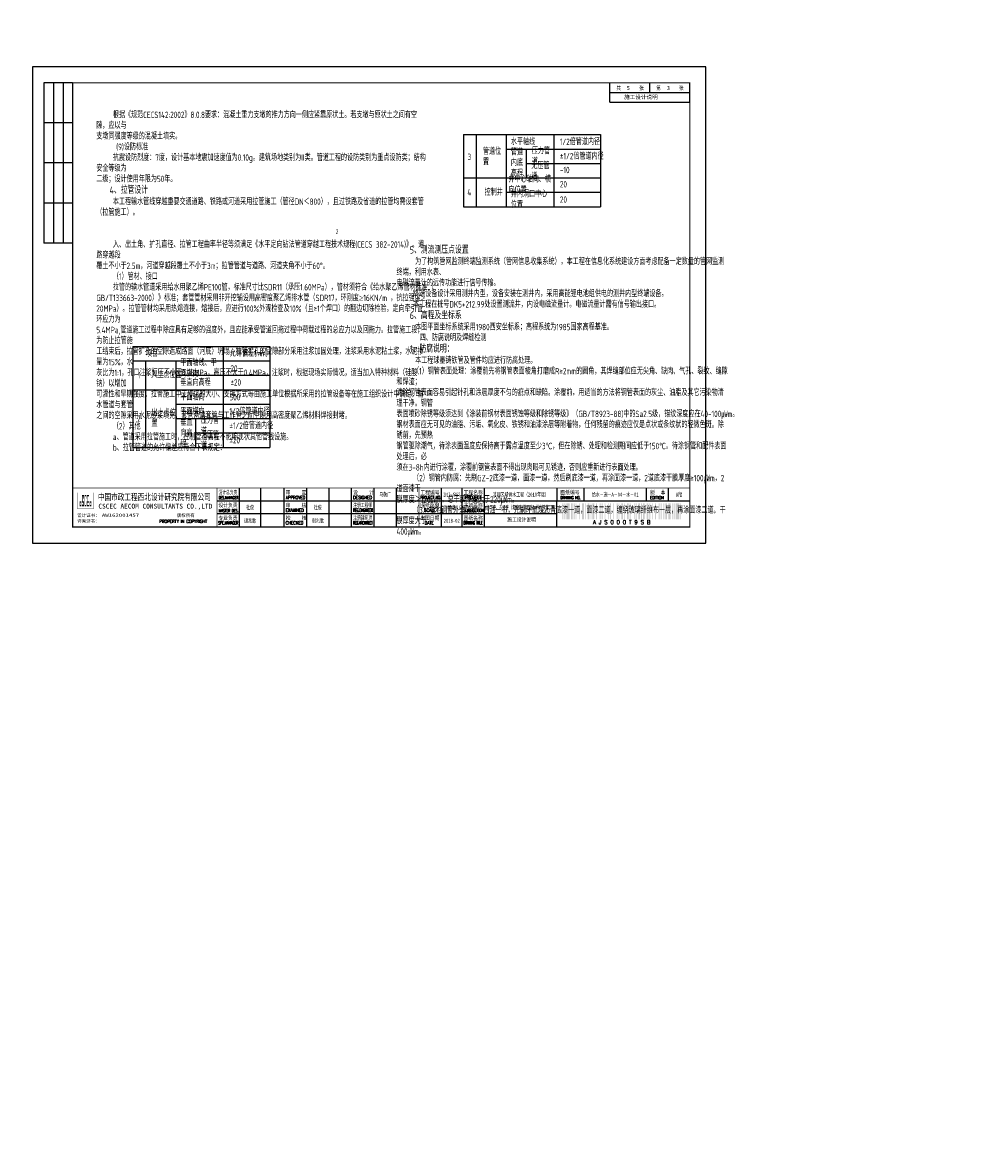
# Model space of a CAD drawing. Extents: x -1663779 to 3198212, y -3115857 to 1746133.
# Tile 5 of 7: x 7834 to 8421, y 3553 to 4258. Entities that reach past the tile are written whole.
import ezdxf
from ezdxf.enums import TextEntityAlignment as Align

# ---------------------------------------------------------------- set-up
doc = ezdxf.new("R2010")
doc.units = 0
doc.layers.get('0').update_dxf_attribs({"linetype": 'CONTINUOUS'})
doc.layers.add('GPSCOMMON', color=7, linetype='CONTINUOUS')
doc.layers.add('标注', color=7, linetype='CONTINUOUS')
doc.styles.add('gpshz', font='tssdeng.shx', dxfattribs={"width": 0.7, "height": 2.5, "bigfont": 'hztxt.shx'})
doc.styles.get("Standard").update_dxf_attribs({"font": 'rs.shx', "bigfont": 'hztxt.shx'})
doc.styles.add('图签', font='txt', dxfattribs={"width": 0.66})
doc.styles.add('图签 1', font='romanc.shx', dxfattribs={"width": 0.8})
doc.styles.add('图签1', font='romanc.shx', dxfattribs={"width": 0.8})
doc.styles.add('宋体', font='txt')

# ---------------------------------------------------------------- blocks, each defined once
blk = doc.blocks.new('*U9')
at = {"linetype": 'Continuous'}
h = blk.add_hatch(color=0, dxfattribs=at)
h.paths.add_polyline_path([(30.15, 24.21), (30.15, 23.67), (29.79, 23.67), (29.79, 25.06), (30.15, 25.06), (30.15, 24.58), (30.49, 24.58), (30.49, 25.94), (29.45, 25.94), (29.45, 22.84), (30.49, 22.84), (30.49, 24.21)])
h.paths.add_polyline_path([(30.83, 24.21), (30.83, 22.84), (32.1, 22.84), (32.1, 25.94), (31.17, 25.94), (31.17, 29.16), (31.76, 29.16), (31.76, 27.64), (32.1, 27.64), (32.1, 29.98), (30.83, 29.98), (30.83, 25.06), (31.76, 25.06), (31.76, 23.67), (31.17, 23.67), (31.17, 24.21)])
h.paths.add_polyline_path([(33.25, 25.94), (33.25, 23.67), (32.78, 23.67), (32.78, 29.16), (33.25, 29.16), (33.25, 27.64), (33.59, 27.64), (33.59, 29.98), (32.44, 29.98), (32.44, 22.84), (33.59, 22.84), (33.59, 25.94)])
h.paths.add_polyline_path([(35.22, 29.98), (33.93, 29.98), (33.93, 22.84), (35.22, 22.84), (35.22, 23.67), (34.27, 23.67), (34.27, 25.06), (35.22, 25.06), (35.22, 25.94), (34.27, 25.94), (34.27, 29.16), (35.22, 29.16)])
h.paths.add_polyline_path([(36.25, 24.21), (36.25, 23.67), (35.9, 23.67), (35.9, 25.06), (36.25, 25.06), (36.25, 24.58), (36.59, 24.58), (36.59, 25.94), (35.56, 25.94), (35.56, 22.84), (36.59, 22.84), (36.59, 24.21)])
at = {"color": 0}
for p, q in [((7, 287), (7, 187)), ((25, 287), (7, 287)), ((13, 287), (13, 187)), ((19, 287), (19, 187)), ((360, 275), (360, 287)), ((385, 281), (385, 287)), ((410, 275), (410, 287)), ((360, 281), (410, 281)), ((360, 275), (410, 275)), ((25, 262), (7, 262)), ((25, 237), (7, 237)), ((25, 212), (7, 212)), ((25, 187), (7, 187)), ((129, 10.34), (129, 34.34)), ((142.36, 10.34), (142.36, 34.34)), ((157, 10.34), (157, 34.34)), ((171, 10.34), (171, 34.34)), ((185, 10.34), (185, 34.34)), ((199, 10.34), (199, 34.34)), ((213, 10.34), (213, 34.34)), ((227, 10.34), (227, 34.34)), ((255, 10.34), (255, 34.34)), ((268, 10.34), (268, 34.34)), ((282, 10.34), (282, 34.34)), ((327, 34.34), (327, 26.34)), ((343.88, 34.34), (343.88, 26.34)), ((383.01, 26.34), (383.01, 34.34)), ((396.62, 26.34), (396.62, 34.34)), ((115, 26.34), (330, 26.34)), ((327, 26.34), (410, 26.34)), ((327, 10.34), (327, 26.34)), ((115, 18.34), (327, 18.34))]:
    blk.add_line(p, q, dxfattribs=at)
blk.add_lwpolyline([(0, 0), (420, 0), (420, 297), (0, 297)], close=True, dxfattribs=at)
for points, const_width in [([(410, 10), (410, 287), (25, 287), (25, 10), (410, 10)], 0.75), ([(25, 34.34), (410, 34.34)], 0.5), ([(115, 10.34), (115, 34.34)], 0.5), ([(241, 10.34), (241, 34.34)], 0.5), ([(327, 10.34), (327, 26.34)], 0.35), ([(327, 26.34), (410, 26.34)], 0.35)]:
    blk.add_lwpolyline(points, dxfattribs=dict(at, const_width=const_width))
at = {"color": 0, "linetype": 'Continuous', "const_width": 0.107}
blk.add_lwpolyline([(28, 21.34), (38, 21.34), (38, 31.34), (28, 31.34)], close=True, dxfattribs=at)
at = {"color": 0}
for points in [[(330.54, 14.73), (330.54, 24.73), (331.09, 14.73), (331.09, 24.73)], [(331.74, 14.73), (331.74, 24.73), (332.29, 14.73), (332.29, 24.73)], [(332.94, 14.73), (332.94, 24.73), (335.14, 14.73), (335.14, 24.73)], [(335.79, 14.73), (335.79, 24.73), (336.89, 14.73), (336.89, 24.73)], [(337.54, 14.73), (337.54, 24.73), (338.09, 14.73), (338.09, 24.73)], [(338.74, 14.73), (338.74, 24.73), (339.29, 14.73), (339.29, 24.73)], [(341.04, 14.73), (341.04, 24.73), (341.59, 14.73), (341.59, 24.73)], [(342.79, 14.73), (342.79, 24.73), (343.89, 14.73), (343.89, 24.73)], [(344.54, 14.73), (344.54, 24.73), (345.09, 14.73), (345.09, 24.73)], [(346.29, 14.73), (346.29, 24.73), (347.39, 14.73), (347.39, 24.73)], [(348.04, 14.73), (348.04, 24.73), (348.59, 14.73), (348.59, 24.73)], [(349.24, 14.73), (349.24, 24.73), (350.34, 14.73), (350.34, 24.73)], [(351.54, 14.73), (351.54, 24.73), (352.09, 14.73), (352.09, 24.73)], [(353.84, 14.73), (353.84, 24.73), (354.39, 14.73), (354.39, 24.73)], [(355.04, 14.73), (355.04, 24.73), (355.59, 14.73), (355.59, 24.73)], [(356.79, 14.73), (356.79, 24.73), (357.34, 14.73), (357.34, 24.73)], [(359.09, 14.73), (359.09, 24.73), (359.64, 14.73), (359.64, 24.73)], [(360.29, 14.73), (360.29, 24.73), (360.84, 14.73), (360.84, 24.73)], [(362.04, 14.73), (362.04, 24.73), (362.59, 14.73), (362.59, 24.73)], [(364.34, 14.73), (364.34, 24.73), (364.89, 14.73), (364.89, 24.73)], [(365.54, 14.73), (365.54, 24.73), (366.09, 14.73), (366.09, 24.73)], [(367.29, 14.73), (367.29, 24.73), (368.39, 14.73), (368.39, 24.73)], [(369.04, 14.73), (369.04, 24.73), (369.59, 14.73), (369.59, 24.73)], [(370.79, 14.73), (370.79, 24.73), (371.89, 14.73), (371.89, 24.73)], [(372.54, 14.73), (372.54, 24.73), (373.09, 14.73), (373.09, 24.73)], [(375.39, 14.73), (375.39, 24.73), (375.94, 14.73), (375.94, 24.73)], [(376.59, 14.73), (376.59, 24.73), (377.14, 14.73), (377.14, 24.73)], [(377.79, 14.73), (377.79, 24.73), (378.89, 14.73), (378.89, 24.73)], [(379.54, 14.73), (379.54, 24.73), (380.09, 14.73), (380.09, 24.73)], [(380.74, 14.73), (380.74, 24.73), (381.84, 14.73), (381.84, 24.73)], [(383.04, 14.73), (383.04, 24.73), (384.14, 14.73), (384.14, 24.73)], [(384.79, 14.73), (384.79, 24.73), (385.34, 14.73), (385.34, 24.73)], [(386.54, 14.73), (386.54, 24.73), (387.09, 14.73), (387.09, 24.73)], [(388.29, 14.73), (388.29, 24.73), (388.84, 14.73), (388.84, 24.73)], [(390.59, 14.73), (390.59, 24.73), (391.14, 14.73), (391.14, 24.73)], [(391.79, 14.73), (391.79, 24.73), (392.34, 14.73), (392.34, 24.73)], [(393.54, 14.73), (393.54, 24.73), (394.09, 14.73), (394.09, 24.73)], [(394.74, 14.73), (394.74, 24.73), (395.84, 14.73), (395.84, 24.73)], [(396.49, 14.73), (396.49, 24.73), (398.14, 14.73), (398.14, 24.73)], [(398.79, 14.73), (398.79, 24.73), (399.34, 14.73), (399.34, 24.73)], [(399.99, 14.73), (399.99, 24.73), (400.54, 14.73), (400.54, 24.73)], [(401.19, 14.73), (401.19, 24.73), (403.39, 14.73), (403.39, 24.73)], [(404.04, 14.73), (404.04, 24.73), (404.59, 14.73), (404.59, 24.73)], [(404.59, 14.73), (404.59, 24.73), (404.59, 14.73), (404.59, 24.73)], [(404.59, 14.73), (404.59, 24.73), (404.59, 14.73), (404.59, 24.73)], [(404.59, 14.73), (404.59, 24.73), (404.59, 14.73), (404.59, 24.73)], [(404.59, 14.73), (404.59, 24.73), (404.59, 14.73), (404.59, 24.73)], [(404.59, 14.73), (404.59, 24.73), (404.59, 14.73), (404.59, 24.73)], [(404.59, 14.73), (404.59, 24.73), (404.59, 14.73), (404.59, 24.73)], [(404.59, 14.73), (404.59, 24.73), (404.59, 14.73), (404.59, 24.73)], [(404.59, 14.73), (404.59, 24.73), (404.59, 14.73), (404.59, 24.73)], [(404.59, 14.73), (404.59, 24.73), (404.59, 14.73), (404.59, 24.73)], [(404.59, 14.73), (404.59, 24.73), (404.59, 14.73), (404.59, 24.73)], [(404.59, 14.73), (404.59, 24.73), (404.59, 14.73), (404.59, 24.73)], [(404.59, 14.73), (404.59, 24.73), (404.59, 14.73), (404.59, 24.73)], [(404.59, 14.73), (404.59, 24.73), (404.59, 14.73), (404.59, 24.73)], [(404.59, 14.73), (404.59, 24.73), (404.59, 14.73), (404.59, 24.73)], [(404.59, 14.73), (404.59, 24.73), (404.59, 14.73), (404.59, 24.73)], [(404.59, 14.73), (404.59, 24.73), (404.59, 14.73), (404.59, 24.73)], [(404.59, 14.73), (404.59, 24.73), (404.59, 14.73), (404.59, 24.73)]]:
    blk.add_solid(points, dxfattribs=at)
at = {"color": 0, "linetype": 'Continuous'}
for s, height, style, width, p in [('共       张', 2.5, '图签', 0.8, (364.26, 282.49)), ('第       张', 2.5, '图签', 0.8, (389.04, 282.49)), ('中国市政工程西北设计研究院有限公司', 4, '图签', 0.74, (40.74, 26.71)), ('设计总负责', 2.5, '图签', 0.67, (115.98, 30.39)), ('DES.MANAGER', 2, '图签1', 0.55, (116.1, 27.26)), ('APPROVED', 2, '图签 1', 0.75, (158.02, 27.38)), ('审    定', 2.5, '图签', 0.85, (157.92, 30.22)), ('设    计', 2.5, '图签', 0.85, (199.94, 30.25)), ('DESIGNED', 2, '图签 1', 0.78, (199.99, 27.38)), ('PROJECT NO.', 2, '图签 1', 0.6, (241.93, 27.38)), ('工程编号', 2.5, '图签', 0.85, (241.94, 30.2)), ('工程名称', 2.5, '图签', 0.85, (268.91, 30.22)), ('PROJECT', 2, '图签 1', 0.8, (269.68, 27.39)), ('DRAWING NO.', 2, '图签 1', 0.59, (329.18, 27.29)), ('图纸编号', 2.5, '图签', 0.85, (329.28, 30.36)), ('EDITION', 2, '图签 1', 0.75, (385.15, 27.26)), ('版  本', 2.5, '图签', 0.85, (385.33, 30.27)), ('CSCEC AECOM CONSULTANTS CO.,LTD', 3, '图签', 1.07, (41.06, 21.47)), ('设计负责', 2.5, '图签', 0.85, (115.98, 22.4)), ('MASTER DES.', 2, '图签1', 0.57, (116.21, 19.2)), ('EXAMINED', 2, '图签 1', 0.79, (157.88, 19.46)), ('审    核', 2.5, '图签', 0.85, (157.92, 22.21)), ('注册工程师', 2.5, '图签', 0.68, (200, 22.38)), ('REG.ENGINEER', 2, '图签 1', 0.53, (199.98, 19.5)), ('图纸比例', 2.5, '图签', 0.85, (241.94, 22.31)), ('SCALE', 2, '图签 1', 0.8, (244.22, 19.48)), ('SUBSECTION', 2, '图签 1', 0.64, (268.76, 19.39)), ('子项名称', 2.5, '图签', 0.85, (268.88, 22.24)), ('PROPERTY IN COPYRIGHT', 2, '图签 1', 0.8, (79.11, 12.55)), ('专业负责', 2.5, '图签', 0.85, (115.95, 14.38)), ('校    核', 2.5, '图签', 0.85, (158, 14.42)), ('注册建筑师', 2.5, '图签', 0.68, (200.02, 14.45)), ('出图日期', 2.5, '图签', 0.85, (241.87, 14.4)), ('图纸名称', 2.5, '图签', 0.85, (268.91, 14.33)), ('SPE.MANAGER', 2, '图签 1', 0.56, (115.81, 11.53)), ('CHECKED', 2, '图签 1', 0.85, (157.85, 11.55)), ('REG.ARCHITECT', 2, '图签 1', 0.5, (199.98, 11.52)), ('DATE', 2, '图签 1', 0.8, (244.61, 11.52)), ('DRAWING TITLE', 2, '图签 1', 0.5, (268.86, 11.53))]:
    blk.add_text(s, height=height, dxfattribs=dict(at, style=style, width=width)).set_placement(p)
at = {"color": 0, "linetype": 'Continuous', "style": '图签'}
for s, p in [('咨询证书：', (27.76, 12.7)), ('设计证书：', (27.85, 16.24)), ('版权所有', (89.96, 16.29))]:
    blk.add_text(s, height=2, dxfattribs=at).set_placement(p)
at = {"color": 0}
blk.add_text('A J S 0 0 0 T 9 S B ', height=2.5, dxfattribs=at).set_placement((368.31, 14.23), align=Align.TOP_CENTER)
at = {"color": 0, "linetype": 'Continuous', "style": '图签', "flags": 8}
for tag, width, p, p2 in [('设计总负责', 0.611046, (130.25, 28.99), (141.11, 28.99)), ('工程名称', 2.988281, (283.25, 28.99), (325.75, 28.99)), ('图纸编号', 2.575163, (345.13, 28.99), (381.76, 28.99)), ('子项名称', 2.988281, (283.25, 20.99), (325.75, 20.99))]:
    blk.add_attdef(tag, text='', height=2.5, dxfattribs=dict(at, width=width)).set_placement(p, p2, align=Align.FIT)
at = {"color": 0, "linetype": 'Continuous', "ltscale": 0.055, "style": '图签', "flags": 8}
for tag, width, p, p2 in [('审定', 1.617188, (172.25, 28.99), (183.75, 28.99)), ('设计', 1.617188, (214.25, 28.99), (225.75, 28.99)), ('工程编号', 0.738284, (256.25, 28.99), (266.75, 28.99)), ('版本', 1.530605, (397.87, 28.99), (408.75, 28.99)), ('设计负责', 0.763807, (130.25, 20.99), (141.11, 20.99)), ('审核', 1.617188, (172.25, 20.99), (183.75, 20.99)), ('注册工程师', 0.646875, (214.25, 20.99), (225.75, 20.99)), ('图纸比例', 0.738284, (256.25, 20.99), (266.75, 20.99)), ('专业负责', 0.763807, (130.25, 12.65), (141.11, 12.65)), ('校核', 1.617188, (172.25, 12.65), (183.75, 12.65)), ('注册建筑师', 0.646875, (214.25, 12.65), (225.75, 12.65)), ('出图日期', 0.738284, (256.25, 12.65), (266.75, 12.65))]:
    blk.add_attdef(tag, text='', height=2.5, dxfattribs=dict(at, width=width)).set_placement(p, p2, align=Align.FIT)
at = {"color": 0, "linetype": 'Continuous', "style": '图签'}
for tag, p, width in [('咨询证书', (43.26, 12.88), 0.9), ('设计证书', (43.26, 16.37), 1.55)]:
    blk.add_attdef(tag, p, '', height=2, dxfattribs=dict(at, width=width))
at = {"color": 0, "linetype": 'Continuous', "style": '图签', "width": 0.85}
for tag, height, p in [('图纸名称_1_1', 2.5, (305.02, 13.35)), ('图纸名称_2_1', 2.2, (305.02, 15.12)), ('图纸名称_2_2', 2.2, (305.02, 11.51))]:
    blk.add_attdef(tag, text='', height=height, dxfattribs=at).set_placement(p, align=Align.CENTER)
blk = doc.blocks.new('20180504.1548521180')
at = {"color": 0}
blk.add_line((8224.99, 4214.43), (8224.99, 4220.43), dxfattribs=at)
at = {"layer": 'GPSCOMMON'}
for p, q in [((8108.78, 4188.12), (8120.64, 4188.12)), ((8108.78, 4188.12), (8108.78, 4179.12)), ((8116.69, 4188.12), (8116.69, 4143.12)), ((8120.64, 4188.12), (8135.48, 4188.12)), ((8135.48, 4188.12), (8142.44, 4188.12)), ((8135.48, 4188.12), (8135.48, 4179.12)), ((8142.44, 4188.12), (8165.11, 4188.12)), ((8165.11, 4188.12), (8194.24, 4188.12)), ((8165.11, 4188.12), (8165.11, 4179.12)), ((8194.24, 4188.12), (8194.24, 4143.12)), ((8108.78, 4179.12), (8108.78, 4170.12)), ((8135.48, 4179.12), (8142.44, 4179.12)), ((8135.48, 4179.12), (8135.48, 4170.12)), ((8142.44, 4179.12), (8165.11, 4179.12)), ((8147.85, 4179.12), (8147.85, 4170.12)), ((8165.11, 4179.12), (8194.24, 4179.12)), ((8165.11, 4179.12), (8165.11, 4170.12)), ((8108.78, 4170.12), (8108.78, 4161.12)), ((8135.48, 4170.12), (8135.48, 4161.12)), ((8147.85, 4170.12), (8165.11, 4170.12)), ((8147.85, 4170.12), (8147.85, 4161.12)), ((8165.11, 4170.12), (8194.24, 4170.12)), ((8165.11, 4170.12), (8165.11, 4161.12)), ((8108.78, 4161.12), (8120.64, 4161.12)), ((8108.78, 4161.12), (8108.78, 4152.12)), ((8120.64, 4161.12), (8135.48, 4161.12)), ((8135.48, 4161.12), (8142.44, 4161.12)), ((8135.48, 4161.12), (8135.48, 4152.12)), ((8142.44, 4161.12), (8165.11, 4161.12)), ((8165.11, 4161.12), (8183.36, 4161.12)), ((8165.11, 4161.12), (8165.11, 4152.12)), ((8165.11, 4161.12), (8194.24, 4161.12)), ((8108.78, 4152.12), (8108.78, 4143.12)), ((8135.48, 4152.12), (8142.44, 4152.12)), ((8135.48, 4152.12), (8135.48, 4143.12)), ((8142.44, 4152.12), (8165.11, 4152.12)), ((8165.11, 4152.12), (8194.24, 4152.12)), ((8165.11, 4152.12), (8165.11, 4143.12)), ((8165.11, 4152.12), (8194.24, 4152.12)), ((8108.78, 4143.12), (8194.24, 4143.12)), ((7902.63, 4056.05), (7914.49, 4056.05)), ((7902.63, 4056.05), (7902.63, 4047.05)), ((7914.49, 4056.05), (7929.33, 4056.05)), ((7929.33, 4056.05), (7936.29, 4056.05)), ((7936.29, 4056.05), (7958.96, 4056.05)), ((7958.96, 4056.05), (7988.08, 4056.05)), ((7958.96, 4056.05), (7958.96, 4047.05)), ((7988.08, 4056.05), (7988.08, 4029.05)), ((7902.63, 4047.05), (7914.49, 4047.05)), ((7902.63, 4047.05), (7902.63, 4038.05)), ((7910.53, 4047.05), (7910.53, 4029.05)), ((7914.49, 4047.05), (7929.33, 4047.05)), ((7929.33, 4047.05), (7936.29, 4047.05)), ((7929.33, 4047.05), (7929.33, 4038.05)), ((7929.33, 4047.05), (7936.29, 4047.05)), ((7936.29, 4047.05), (7958.96, 4047.05)), ((7958.96, 4047.05), (7988.08, 4047.05)), ((7958.96, 4047.05), (7958.96, 4038.05)), ((7902.63, 4038.05), (7902.63, 4029.05)), ((7929.33, 4038.05), (7936.29, 4038.05)), ((7929.33, 4038.05), (7929.33, 4029.05)), ((7936.29, 4038.05), (7958.96, 4038.05)), ((7958.96, 4038.05), (7988.08, 4038.05)), ((7958.96, 4038.05), (7958.96, 4029.05)), ((7902.63, 4029.05), (7914.49, 4029.05)), ((7902.63, 4029.05), (7902.63, 4008.71)), ((7902.63, 4029.05), (7914.49, 4029.05)), ((7910.53, 4029.05), (7910.53, 3993.05)), ((7914.49, 4029.05), (7929.33, 4029.05)), ((7914.49, 4029.05), (7929.33, 4029.05)), ((7929.33, 4029.05), (7958.96, 4029.05)), ((7929.33, 4029.05), (7929.33, 4008.71)), ((7929.33, 4029.05), (7936.29, 4029.05)), ((7936.29, 4029.05), (7958.96, 4029.05)), ((7958.96, 4029.05), (7988.08, 4029.05)), ((7958.96, 4029.05), (7958.96, 4008.71)), ((7958.96, 4029.05), (7988.08, 4029.05)), ((7988.08, 4029.05), (7988.08, 3993.05)), ((7902.63, 4020.05), (7902.63, 4011.05)), ((7929.33, 4020.05), (7936.29, 4020.05)), ((7929.33, 4020.05), (7929.33, 4011.05)), ((7936.29, 4020.05), (7958.96, 4020.05)), ((7958.96, 4020.05), (7988.08, 4020.05)), ((7958.96, 4020.05), (7958.96, 4011.05)), ((7902.63, 4011.05), (7902.63, 4002.05)), ((7929.33, 4011.05), (7936.29, 4011.05)), ((7929.33, 4011.05), (7929.33, 4002.05)), ((7936.29, 4011.05), (7958.96, 4011.05)), ((7941.69, 4011.05), (7941.69, 4002.05)), ((7958.96, 4011.05), (7988.08, 4011.05)), ((7958.96, 4011.05), (7958.96, 4002.05)), ((7902.63, 4002.05), (7902.63, 3993.05)), ((7929.33, 4002.05), (7929.33, 3993.05)), ((7941.69, 4002.05), (7958.96, 4002.05)), ((7941.69, 4002.05), (7941.69, 3993.05)), ((7958.96, 4002.05), (7988.08, 4002.05)), ((7958.96, 4002.05), (7958.96, 3993.05)), ((7902.63, 3993.05), (7988.08, 3993.05))]:
    blk.add_line(p, q, dxfattribs=at)
ref = blk.add_blockref('*U9', (7839.99, 3933.43))
ref.add_attrib('版本', 'A版', dxfattribs={"color": 0, "height": 2.5, "style": '图签', "width": 0.7, "flags": 8}).set_placement((8243.3, 3962.41), align=Align.CENTER)
ref.add_attrib('图纸编号', '给水－施－A－04－水－01', dxfattribs={"color": 0, "height": 2.5, "style": '图签', "width": 0.7, "flags": 8}).set_placement((8203.44, 3962.41), align=Align.CENTER)
ref.add_attrib('子项名称', '徐丰路、东环路（沛敬路~敬五路）供水管道工程', dxfattribs={"color": 0, "height": 2.5, "style": '图签', "width": 0.552871, "flags": 8}).set_placement((8123.24, 3954.41), (8165.74, 3954.41), align=Align.FIT)
ref.add_attrib('工程名称', '沛县区域供水工程（2018年度）', dxfattribs={"color": 0, "height": 2.5, "style": '图签', "width": 0.7, "flags": 8}).set_placement((8144.49, 3962.41), align=Align.CENTER)
ref.add_attrib('出图日期', '2018-02', dxfattribs={"color": 0, "height": 2.5, "style": '图签', "width": 0.7, "flags": 8}).set_placement((8101.49, 3946.08), align=Align.CENTER)
ref.add_attrib('图纸比例', '示意', dxfattribs={"color": 0, "height": 2.5, "style": '图签', "width": 0.7, "flags": 8}).set_placement((8101.49, 3954.41), align=Align.CENTER)
ref.add_attrib('工程编号', '2017-JS037', dxfattribs={"color": 0, "height": 2.5, "style": '图签', "width": 0.587346, "flags": 8}).set_placement((8096.24, 3962.41), (8106.74, 3962.41), align=Align.FIT)
ref.add_attrib('设计', '马敬广', dxfattribs={"color": 0, "height": 2.5, "style": '图签', "width": 0.7, "flags": 8}).set_placement((8059.99, 3962.41), align=Align.CENTER)
ref.add_attrib('校核', '谢兆歌', dxfattribs={"color": 0, "height": 2.5, "style": '图签', "width": 0.7, "flags": 8}).set_placement((8017.99, 3946.08), align=Align.CENTER)
ref.add_attrib('审核', '杜俊', dxfattribs={"color": 0, "height": 2.5, "style": '图签', "width": 0.7, "flags": 8}).set_placement((8017.99, 3954.41), align=Align.CENTER)
ref.add_attrib('专业负责', '谢兆歌', dxfattribs={"color": 0, "height": 2.5, "style": '图签', "width": 0.7, "flags": 8}).set_placement((7975.68, 3946.08), align=Align.CENTER)
ref.add_attrib('设计负责', '杜俊', dxfattribs={"color": 0, "height": 2.5, "style": '图签', "width": 0.7, "flags": 8}).set_placement((7975.68, 3954.41), align=Align.CENTER)
ref.add_attrib('设计证书', 'AW162001457', (7883.25, 3949.8), dxfattribs={"color": 0, "height": 2, "style": '图签', "width": 1.55})
ref.add_attrib('图纸名称_1_1', '施工设计说明', dxfattribs={"color": 0, "height": 2.5, "style": '图签', "width": 0.85}).set_placement((8145.02, 3946.78), align=Align.CENTER)
at = {"style": '宋体'}
for s, p in [('5', (8210.64, 4215.9)), ('3', (8235.64, 4215.9))]:
    blk.add_text(s, height=2.5, dxfattribs=at).set_placement(p)
at = {"color": 7, "char_height": 4, "width": 170, "attachment_point": 1, "style": 'gpshz'}
for s, insert in [('     {\\C256;根据《规范\\Ftssdeng|c0;CECS142:2002\\Ftssdeng,hztxt|c134;》\\Ftssdeng|c0;8.0.8\\Ftssdeng,hztxt|c134;要求：混凝土重力支墩的推力方向一侧应紧靠原状土。若支墩与原状土之间有空隙，应以与\\P支墩同强度等级的混凝土填实。\\Ftssdeng|c134;\\P     \\Ftssdeng|c0;\\C1; (\\Ftssdeng|c134;9\\Ftssdeng|c0;)\\Ftssdeng,hztxt|c134;设防标准\\P     抗震设防烈度：7度，设计基本地震加速度值为0.10g。建筑场地类别为II类。管道工程的设防类别为重点设防类；结构安全等级为\\P二级；设计使用年限为50年。\\P    \\Ftssdeng|c134;\\H1.125x;4\\Ftssdeng,hztxt|c134;、拉管设计\\Ftssdeng|c134;\\H0.8889x;\\P     \\Ftssdeng,hztxt|c134;本工程输水管线穿越重要交通道路、铁路或河道采用拉管施工（管径\\Ftssdeng|c0;DN\\Ftssdeng,hztxt|c134;＜\\Ftssdeng|c0;800\\Ftssdeng,hztxt|c134;），且过铁路及省道的拉管均需设套管（拉管施工）。\\Ftssdeng|c134;\\P\\P\\Ftssdeng|c134;\\P     \\Ftssdeng,hztxt|c134;入、出土角、扩孔直径、拉管工程曲率半径等须满足《水平定向钻法管道穿越工程技术规程(CECS 382-2014)》。道路穿越段\\P覆土不小于\\Ftssdeng|c0;2.5m\\Ftssdeng,hztxt|c134;，河道穿越段覆土不小于\\Ftssdeng|c0;3m\\Ftssdeng,hztxt|c134;；拉管管道与道路、河道夹角不小于\\Ftssdeng|c0;60°\\Ftssdeng,hztxt|c134;。\\Ftssdeng|c134;\\P     \\Ftssdeng,hztxt|c134;（\\Ftssdeng|c0;1\\Ftssdeng,hztxt|c134;）管材、接口\\Ftssdeng|c134;\\P     \\Ftssdeng,hztxt|c134;拉管的输水管道采用给水用聚乙烯\\Ftssdeng|c0;PE100\\Ftssdeng,hztxt|c134;管，标准尺寸比\\Ftssdeng|c0;SDR11\\Ftssdeng,hztxt|c134;（承压\\Ftssdeng|c0;1.60MPa\\Ftssdeng,hztxt|c134;），管材须符合《给水聚乙烯管材标准（\\P\\Ftssdeng|c0;GB/T133663-2000\\Ftssdeng,hztxt|c134;）》标准；\\C256;套管管材采用非开挖铺设用高密度聚乙烯排水管（SDR\\Ftssdeng,hztxt|c186;17\\Ftssdeng,hztxt|c134;，环刚度\\fTimes New Roman|b0|i0|c0|p18;≥\\Ftssdeng,hztxt|c134;16KN/m ，抗拉强度\\fTimes New Roman|b0|i0|c0|p18;≥\\P\\Ftssdeng,hztxt|c134;20MPa）。拉管管材均\\C1;采用热熔连接，熔接后，应进行\\Ftssdeng|c0;100%\\Ftssdeng,hztxt|c134;外观检查及\\Ftssdeng|c0;10%\\Ftssdeng,hztxt|c134;（且≥\\Ftssdeng|c0;1\\Ftssdeng,hztxt|c134;个焊口）的翻边切除检验，定向牵引管环应力为\\P\\Ftssdeng|c0;5.4MPa\\Ftssdeng|c134;,\\Ftssdeng,hztxt|c134;管道施工过程中除应具有足够的强度外，且应能承受管道回拖过程中荷载过程的总应力以及回拖力。拉管施工段，为防止拉管施\\P工结束后，拉管扩孔的空隙造成路面（河底）坍塌，拉管扩孔的空隙部分采用注浆加固处理，注浆采用水泥粘土浆，水泥掺量为\\Ftssdeng|c0;15%\\Ftssdeng,hztxt|c134;，水\\P灰比为\\Ftssdeng|c0;1:1\\Ftssdeng,hztxt|c134;，孔口注浆恒压不小于\\Ftssdeng|c0;0.25MPa\\Ftssdeng,hztxt|c134;，高压不大于\\Ftssdeng|c0;0.4MPa\\Ftssdeng,hztxt|c134;，注浆时，根据现场实际情况，适当加入特种材料（硅酸钠）以增加\\P可灌性和早期强度。拉管施工中工作坑的大小、支撑方式等由施工单位根据所采用的拉管设备等在施工组织设计中确定。\\C256;输水管道与套管\\P之间的空隙采用水泥砂浆填充，套管两端套管与工作管之间空隙用高密度聚乙烯\\C1;材料焊接封堵。\\Ftssdeng|c134;\\P     \\Ftssdeng,hztxt|c134;\\C256;（\\Ftssdeng|c0;2\\Ftssdeng,hztxt|c134;）其他\\Ftssdeng|c134;\\P     \\Ftssdeng|c0;a\\Ftssdeng,hztxt|c134;、管道采用拉管施工时，控制管道高程不影响现状其他管线设施。\\Ftssdeng|c134;\\P     \\Ftssdeng|c0;b\\Ftssdeng,hztxt|c134;、拉管管道的允许偏差应符合下表规定：}', (7879.77, 4202.46)), ('    {\\Ftssdeng|c134;\\H1.125x;\\C256;5\\Ftssdeng,hztxt|c134;、测流测压点设置\\Ftssdeng|c134;\\P     \\Ftssdeng,hztxt|c134;\\H0.8889x;为了构筑管网监测终端监测系统（管网信息收集系统），本工程在信息化系统建设方面考虑配备一定数量的管网监测终端，利用水表、\\P电磁流量计的远传功能进行信号传输。\\Ftssdeng|c134;\\P     \\Ftssdeng,hztxt|c134;终端设备设计采用测井内型，设备安装在测井内，采用高能锂电池组供电的测井内型终端设备。\\Ftssdeng|c134;\\P     \\Ftssdeng,hztxt|c134;\\C1;本工程在桩号\\Ftssdeng|c134;D\\Ftssdeng|c0;K\\Ftssdeng|c134;5\\Ftssdeng|c0;+\\Ftssdeng|c134;212\\Ftssdeng|c0;.\\Ftssdeng|c134;99\\Ftssdeng,hztxt|c134;处设置测流井，内设电磁流量计。电磁流量计需有信号输出接口。\\Ftssdeng|c134; \\P    \\H1.125x;\\C256;6\\Ftssdeng,hztxt|c134;、高程及坐标系\\Ftssdeng|c134;\\P     \\Ftssdeng,hztxt|c134;\\H0.8889x;本图平面坐标系统采用\\Ftssdeng|c0;1980\\Ftssdeng,hztxt|c134;西安坐标系；高程系统为\\Ftssdeng|c0;1985\\Ftssdeng,hztxt|c134;国家高程基准。\\Ftssdeng|c134;\\P       \\Ftssdeng,hztxt|c134;四、防腐说明及焊缝检测\\Ftssdeng|c134;\\P    \\H1.125x;1\\Ftssdeng,hztxt|c134;、防腐说明：\\Ftssdeng|c134;\\P     \\Ftssdeng,hztxt|c134;\\H0.889x;本工程球墨铸铁管及管件均应进行防腐处理。\\Ftssdeng|c134;\\P     \\Ftssdeng,hztxt|c134;（\\Ftssdeng|c0;1\\Ftssdeng,hztxt|c134;）钢管表面处理：涂覆前先将钢管表面棱角打磨成\\Ftssdeng|c0;R\\Ftssdeng,hztxt|c134;≥\\Ftssdeng|c0;2mm\\Ftssdeng,hztxt|c134;的圆角，其焊缝部位应无尖角、缺肉、气孔、裂纹、缝隙和焊渣；\\P清除钢管表面容易引起针孔和涂层厚度不匀的疵点和缺陷。涂覆前，用适当的方法将钢管表面的灰尘、油脂及其它污染物清理干净。钢管\\P表面喷砂除锈等级须达到《涂装前钢材表面锈蚀等级和除锈等级》（\\Ftssdeng|c0;GB/T8923-88)\\Ftssdeng,hztxt|c134;中的\\Ftssdeng|c0;Sa2.5\\Ftssdeng,hztxt|c134;级，锚纹深度应在\\Ftssdeng|c161;40-100㎼m\\Ftssdeng,hztxt|c134;。\\P钢材表面应无可见的油脂、污垢、氧化皮、铁锈和油漆涂层等附着物，任何残留的痕迹应仅是点状或条纹状的轻微色斑。除锈前，先预热\\P钢管驱除潮气，待涂表面温度应保持高于露点温度至少\\Ftssdeng|c0;3\\Ftssdeng,hztxt|c134;\\H0.9999x;℃，但在除锈、处理和检测期间应低于\\Ftssdeng|c0;150\\Ftssdeng,hztxt|c134;℃。待涂钢管和配件表面处理后，必\\P须在\\Ftssdeng|c0;3-8h\\Ftssdeng,hztxt|c134;内进行涂覆，涂覆前钢管表面不得出现肉眼可见锈迹，否则应重新进行表面处理。\\Ftssdeng|c134;\\P     \\Ftssdeng,hztxt|c134;（\\Ftssdeng|c0;2\\Ftssdeng,hztxt|c134;）钢管内防腐：先刷\\Ftssdeng|c0;GZ-2\\Ftssdeng,hztxt|c134;底漆一道，面漆一道，然后刷底漆一道，再涂面漆一道，\\Ftssdeng|c0;2\\Ftssdeng,hztxt|c134;道底漆干膜厚度\\H0.9999x;≥\\Ftssdeng|c0;100\\Ftssdeng|c161;㎼m\\Ftssdeng,hztxt|c134;\\H0.9999x;，\\Ftssdeng|c0;2\\Ftssdeng,hztxt|c134;道面漆干\\P膜厚度＞\\Ftssdeng|c0;120\\Ftssdeng|c161;㎼m\\Ftssdeng,hztxt|c134;\\H0.9999x;，总干膜厚度大于\\Ftssdeng|c0;220\\Ftssdeng|c161;㎼m\\Ftssdeng,hztxt|c134;\\H0.9999x;。\\P     \\H0.9999x;（\\Ftssdeng|c0;3\\Ftssdeng,hztxt|c134;）埋地钢管外壁防腐：四油一布，先刷环氧煤沥青底漆一道，面漆二道，缠绕玻璃纤维布一层，再涂面漆二道。干膜厚度大于\\P\\Ftssdeng|c0;400\\Ftssdeng|c161;㎼m\\Ftssdeng,hztxt|c134;\\H0.9999x;。}', (8067.03, 4118.45))]:
    blk.add_mtext(s, dxfattribs=dict(at, insert=insert))
at = {"layer": 'GPSCOMMON', "char_height": 4, "style": 'gpshz'}
for s, insert, width, attachment_point in [('{\\C256;水平轴线}', (8138.36, 4183.62), 19.6615, 4), ('{\\Ftssdeng|c134;1/2}倍管道内径', (8168.94, 4183.62), 22.9561, 4), ('{\\Ftssdeng|c0;\\C256;3}', (8113.66, 4174.24), 7.0556, 6), ('{\\C256;管道位置}', (8120.95, 4174.3), 11.7593, 4), ('{\\C256;压力管道}', (8151.42, 4174.62), 12.7, 4), ('{\\Ftssdeng|c0;±1/2}倍管道内径', (8168.94, 4174.62), 26.3253, 4), ('{\\C256;管道内底高程}', (8138.36, 4170.55), 8.9149, 4), ('{\\C256;无压管道}', (8151.12, 4165.46), 12.7, 4), ('{\\Ftssdeng|c0;-10}', (8168.94, 4166.05), 17.4037, 4), ('{\\Ftssdeng|c0;\\C256;4}', (8113.66, 4152.12), 7.0556, 6), ('{\\C256;控制井}', (8122, 4152.12), 11.7593, 4), ('{\\C256;井中心轴向、横向位置}', (8136.87, 4156.99), 29.4464, 4), ('{\\Ftssdeng|c0;20}', (8168.94, 4157.13), 17.4037, 4), ('{\\C256;井内洞口中心位置}', (8138.36, 4147.74), 24.6265, 4), ('{\\Ftssdeng|c0;20}', (8168.94, 4147.57), 17.4037, 4), ('项目', (7910.67, 4051.55), 33.8226, 4), ('允许偏差{\\Ftssdeng|c134;(mm)}', (7963.1, 4051.55), 29.69, 4), ('入土点位置', (7913.92, 4038.27), 19.2759, 4), ('平面轴线、平面横向', (7932.2, 4042.54), 26.1561, 4), ('{\\Ftssdeng|c134;20}', (7963.43, 4042.26), 17.4037, 4), ('{\\Ftssdeng|c186;1}', (7907.51, 4038.07), 7.0556, 6), ('垂直向高程', (7932.2, 4033.55), 19.6615, 4), ('{\\Ftssdeng|c134;±20}', (7963.43, 4033.55), 17.4037, 4), ('{\\C256;平面轴向}', (7932.2, 4024.35), 19.6615, 4), ('{\\Ftssdeng|c0;\\C256;500}', (7962.79, 4024.35), 17.4037, 4), ('2', (7907.51, 4011.02), 7.0556, 6), ('出土点位置', (7914.16, 4011.33), 16.2801, 4), ('{\\C256;平面横向}', (7932.2, 4015.55), 19.6615, 4), ('{\\Ftssdeng|c0;\\C256;1/2\\Ftssdeng,hztxt|c134;倍管道内径}', (7962.79, 4015.55), 26.2764, 4), ('{\\C256;压力管道}', (7944.97, 4006.55), 12.7, 4), ('{\\Ftssdeng|c0;\\C256;±1/2\\Ftssdeng,hztxt|c134;倍管道内径}', (7962.79, 4006.55), 26.7569, 4), ('{\\C256;垂直向高程}', (7932.2, 4002.05), 9.0138, 4), ('{\\C256;无压管道}', (7944.97, 3997.55), 12.7, 4), ('{\\Ftssdeng|c0;±20}', (7962.79, 3997.55), 17.4037, 4)]:
    blk.add_mtext(s, dxfattribs=dict(at, insert=insert, width=width, attachment_point=attachment_point))
at = {"layer": 'GPSCOMMON', "color": 6, "insert": (8029.12, 4127.6), "char_height": 3, "width": 2.1188, "attachment_point": 4, "style": 'gpshz'}
blk.add_mtext('{\\Ftssdeng|c134;2}', dxfattribs=at)
at = {"layer": '标注', "color": 7, "lineweight": -3, "style": '宋体'}
blk.add_text('施工设计说明', height=2.5, dxfattribs=at).set_placement((8208.96, 4210.28))

msp = doc.modelspace()

# ---------------------------------------------------------------- linework, layer by layer
at = {"layer": 'GPSCOMMON'}
msp.add_circle((767216.29, -684861.76), 2430995.25, dxfattribs=at)

# ---------------------------------------------------------------- block references
msp.add_blockref('20180504.1548521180', (0, 0), dxfattribs=at)

doc.saveas('drawing.dxf')
